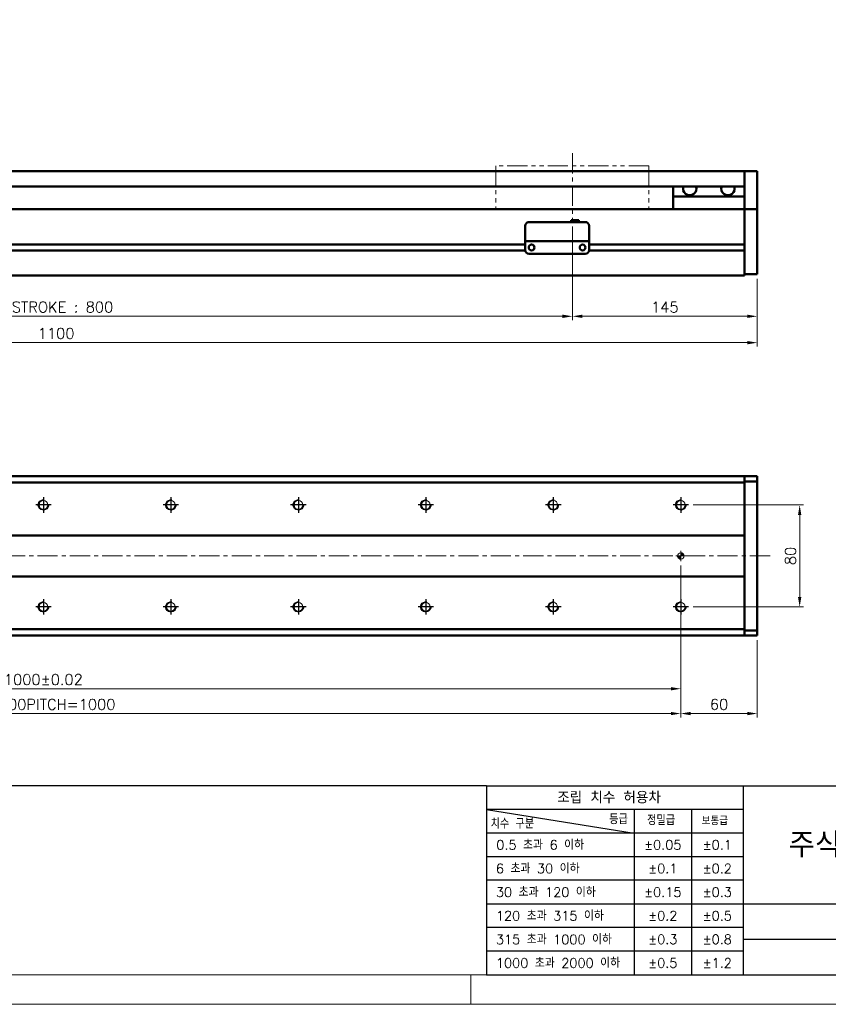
# Model space of a CAD drawing. Header units: millimetres. Extents: x 46891 to 50493, y 6223 to 9905.
# Tile 2 of 4: x 49166 to 49800, y 8529 to 9302. Entities that reach past the tile are written whole.
import ezdxf

# ---------------------------------------------------------------- set-up
doc = ezdxf.new("R2010")
doc.units = ezdxf.units.MM
doc.header["$LTSCALE"] = 0.5
doc.linetypes.add('CENTER', pattern=[50.8, 31.75, -6.35, 6.35, -6.35])
doc.linetypes.add('PHANTOM', pattern=[63.5, 31.75, -6.35, 6.35, -6.35, 6.35, -6.35])
doc.layers.get('0').update_dxf_attribs({"lineweight": 20})
doc.layers.add('1', color=1, linetype='CENTER', lineweight=13)
doc.layers.add('외형선(ISO)', color=7, linetype='Continuous', lineweight=50)
for name, color, linetype in [('3', 3, 'Continuous'), ('C', 1, 'CENTER'), ('DIM', 4, 'Continuous')]:
    doc.layers.add(name, color=color, linetype=linetype)
doc.styles.add('DSR TEXT', font='romans.shx', dxfattribs={"bigfont": 'whgtxt.shx'})
doc.styles.get("Standard").update_dxf_attribs({"font": 'romans.shx', "bigfont": 'whgtxt.shx'})
doc.dimstyles.new('DSR', dxfattribs={"dimscale": 2, "dimtxt": 3, "dimasz": 3, "dimexe": 0.5, "dimexo": 0.5, "dimgap": 0.5, "dimtad": 1, "dimdsep": 46, "dimtxsty": 'Standard', "dimcen": 2.5, "dimclrd": 4, "dimclre": 4, "dimclrt": 2, "dimadec": 0, "dimazin": 2, "dimtfac": 1, "dimtmove": 0, "dimatfit": 3, "dimfxl": 0, "dimlwd": -1, "dimlwe": -1, "dimarcsym": 0})

# ---------------------------------------------------------------- blocks, each defined once
blk = doc.blocks.new('A$C13F00394')
at = {"layer": '3'}
for p, q in [((0, 32), (-207.68, 32)), ((0, 32), (202.32, 32)), ((0, 32), (0, 0)), ((43.43, 32), (43.43, 0)), ((0, 28), (25, 24)), ((43.43, 28), (0, 28)), ((25, 28), (25, 0)), ((34.7, 28), (34.7, 0)), ((43.43, 24), (0, 24)), ((43.43, 20), (0, 20)), ((43.43, 16), (0, 16)), ((0, 12), (129.32, 12)), ((43.43, 8), (0, 8)), ((97.32, 6), (43.43, 6)), ((43.43, 4), (0, 4)), ((0, 0), (202.32, 0))]:
    blk.add_line(p, q, dxfattribs=at)
at = {"color": 0, "style": 'DSR TEXT'}
for s, height, p in [('조립 치수 허용차', 2, (11.97, 29.02)), ('등급', 1.5, (20.77, 25.52)), ('정밀급', 1.5, (27.18, 25.37)), ('보통급', 1.3, (36.41, 25.38)), ('치수 구분', 1.5, (0.69, 24.78)), (' 0.5 초과 6 이하', 1.6, (0.56, 21.19)), (' 6 초과 30 이하', 1.6, (0.49, 17.19)), (' 30 초과 120 이하', 1.6, (0.49, 13.19)), (' 120 초과 315 이하', 1.6, (0.49, 9.19)), (' 315 초과 1000 이하', 1.6, (0.49, 5.19)), (' 1000 초과 2000 이하', 1.6, (0.49, 1.19))]:
    blk.add_text(s, height=height, dxfattribs=at).set_placement(p)
at = {"color": 7, "insert": (70.37, 22), "char_height": 4.2, "attachment_point": 5, "style": 'DSR TEXT'}
blk.add_mtext('주식회사 디에스알', dxfattribs=at)
at = {"color": 0, "char_height": 1.6, "attachment_point": 5, "style": 'DSR TEXT'}
for s, insert in [('%%P0.05', (29.85, 22)), ('%%P0.1', (39.07, 22)), ('%%P0.1', (29.85, 18)), ('%%P0.2', (39.07, 18)), ('%%P0.15', (29.85, 14)), ('%%P0.3', (39.07, 14)), ('%%P0.2', (29.85, 10)), ('%%P0.5', (39.07, 10)), ('%%P0.3', (29.85, 6)), ('%%P0.8', (39.07, 6)), ('%%P0.5', (29.85, 2)), ('%%P1.2', (39.07, 2))]:
    blk.add_mtext(s, dxfattribs=dict(at, insert=insert))
blk = doc.blocks.new('A$C1C1952E1')
at = {"color": 1}
blk.add_lwpolyline([(0, 0), (420, 0), (420, 297), (0, 297)], close=True, dxfattribs=at)
at = {"color": 3}
blk.add_lwpolyline([(5, 5), (415, 5), (415, 292), (5, 292)], close=True, dxfattribs=at)
blk = doc.blocks.new('*D80')
at = {"color": 1, "linetype": 'ByBlock'}
for p, q in [((48799.46, 9139.21), (48799.46, 9065.83)), ((49599.46, 9139.21), (49599.46, 9065.83)), ((48807.26, 9068.83), (49591.66, 9068.83))]:
    blk.add_line(p, q, dxfattribs=at)
at = {"color": 1}
for points in [[(48807.26, 9070.13), (48807.26, 9067.53), (48799.46, 9068.83)], [(49591.66, 9070.13), (49591.66, 9067.53), (49599.46, 9068.83)]]:
    blk.add_solid(points, dxfattribs=at)
at = {"layer": 'Defpoints', "color": 0}
for p in [(48799.46, 9142.81), (49599.46, 9142.81), (49599.46, 9068.83)]:
    blk.add_point(p, dxfattribs=at)
at = {"color": 3, "insert": (49199.46, 9076.03), "char_height": 8.4, "attachment_point": 5, "style": 'DSR TEXT'}
blk.add_mtext('STROKE : 800', dxfattribs=at)
blk = doc.blocks.new('*D81')
at = {"color": 1, "linetype": 'ByBlock'}
for p, q in [((49599.46, 9139.21), (49599.46, 9065.83)), ((49744.46, 9098.21), (49744.46, 9065.83)), ((49736.66, 9068.83), (49607.26, 9068.83))]:
    blk.add_line(p, q, dxfattribs=at)
at = {"color": 1}
for points in [[(49607.26, 9070.13), (49607.26, 9067.53), (49599.46, 9068.83)], [(49736.66, 9070.13), (49736.66, 9067.53), (49744.46, 9068.83)]]:
    blk.add_solid(points, dxfattribs=at)
at = {"layer": 'Defpoints', "color": 0}
for p in [(49599.46, 9142.81), (49744.46, 9101.81), (49599.46, 9068.83)]:
    blk.add_point(p, dxfattribs=at)
at = {"color": 3, "insert": (49671.96, 9076.03), "char_height": 8.4, "attachment_point": 5, "style": 'DSR TEXT'}
blk.add_mtext('145', dxfattribs=at)
blk = doc.blocks.new('*D82')
at = {"color": 1, "linetype": 'ByBlock'}
for p, q in [((48644.46, 9098.21), (48644.46, 9045.16)), ((49744.46, 9098.21), (49744.46, 9045.16)), ((49736.66, 9048.16), (48652.26, 9048.16))]:
    blk.add_line(p, q, dxfattribs=at)
at = {"color": 1}
for points in [[(48652.26, 9049.46), (48652.26, 9046.86), (48644.46, 9048.16)], [(49736.66, 9049.46), (49736.66, 9046.86), (49744.46, 9048.16)]]:
    blk.add_solid(points, dxfattribs=at)
at = {"layer": 'Defpoints', "color": 0}
for p in [(48644.46, 9101.81), (49744.46, 9101.81), (48644.46, 9048.16)]:
    blk.add_point(p, dxfattribs=at)
at = {"color": 3, "insert": (49194.46, 9055.36), "char_height": 8.4, "attachment_point": 5, "style": 'DSR TEXT'}
blk.add_mtext('1100', dxfattribs=at)
blk = doc.blocks.new('A$C33E56CC6')
h = blk.add_hatch()
h.set_pattern_fill('ANSI31', color=256, style=0)
h.set_pattern_definition([(45, (-7065.45672, -6508.5399), (-0.0883883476, 0.0883883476), [])])
h.paths.add_polyline_path([(4, 6.5, 0.414214), (1.5, 4), (4, 4)])
h.paths.add_polyline_path([(6.5, 4), (4, 4), (4, 1.5, 0.414214)])
blk.add_circle((4, 4), 2.5)
at = {"layer": '1'}
for p, q in [((4, 0), (4, 8)), ((0, 4), (8, 4))]:
    blk.add_line(p, q, dxfattribs=at)
blk = doc.blocks.new('tap8')
blk.add_circle((0, 0), 3.4)
at = {"layer": 'C', "color": 1, "linetype": 'CENTER'}
for p, q in [((-6.05, 0), (6.05, 0)), ((0, -6.05), (0, 6.05))]:
    blk.add_line(p, q, dxfattribs=at)
at = {"layer": 'DIM', "color": 3}
blk.add_arc((0, 0), 4, 263.84551, 189.43144, dxfattribs=at)
blk = doc.blocks.new('*D89')
at = {"color": 1, "linetype": 'ByBlock'}
for p, q in [((48684.46, 8873.2), (48684.46, 8773.61)), ((49684.46, 8873.2), (49684.46, 8773.61)), ((48692.26, 8776.61), (49676.66, 8776.61))]:
    blk.add_line(p, q, dxfattribs=at)
at = {"color": 1}
for points in [[(48692.26, 8777.91), (48692.26, 8775.31), (48684.46, 8776.61)], [(49676.66, 8777.91), (49676.66, 8775.31), (49684.46, 8776.61)]]:
    blk.add_solid(points, dxfattribs=at)
at = {"layer": 'Defpoints', "color": 0}
for p in [(48684.46, 8876.8), (49684.46, 8876.8), (49684.46, 8776.61)]:
    blk.add_point(p, dxfattribs=at)
at = {"color": 3, "insert": (49184.46, 8783.81), "char_height": 8.4, "attachment_point": 5, "style": 'DSR TEXT'}
blk.add_mtext('1000%%P0.02', dxfattribs=at)
blk = doc.blocks.new('*D90')
at = {"color": 1, "linetype": 'ByBlock'}
for p, q in [((49684.46, 8829.59), (49684.46, 8754.13)), ((49744.46, 8814.7), (49744.46, 8754.13)), ((49692.26, 8757.13), (49736.66, 8757.13))]:
    blk.add_line(p, q, dxfattribs=at)
at = {"color": 1}
for points in [[(49692.26, 8758.43), (49692.26, 8755.83), (49684.46, 8757.13)], [(49736.66, 8758.43), (49736.66, 8755.83), (49744.46, 8757.13)]]:
    blk.add_solid(points, dxfattribs=at)
at = {"layer": 'Defpoints', "color": 0}
for p in [(49684.46, 8833.19), (49744.46, 8818.3), (49744.46, 8757.13)]:
    blk.add_point(p, dxfattribs=at)
at = {"color": 3, "insert": (49714.46, 8764.33), "char_height": 8.4, "attachment_point": 5, "style": 'DSR TEXT'}
blk.add_mtext('60', dxfattribs=at)
blk = doc.blocks.new('*D92')
at = {"color": 1, "linetype": 'ByBlock'}
for p, q in [((49694.11, 8920.8), (49780.71, 8920.8)), ((49777.71, 8848.6), (49777.71, 8913)), ((49694.11, 8840.8), (49780.71, 8840.8))]:
    blk.add_line(p, q, dxfattribs=at)
at = {"color": 1}
for points in [[(49776.41, 8913), (49779.01, 8913), (49777.71, 8920.8)], [(49776.41, 8848.6), (49779.01, 8848.6), (49777.71, 8840.8)]]:
    blk.add_solid(points, dxfattribs=at)
at = {"layer": 'Defpoints', "color": 0}
for p in [(49690.51, 8920.8), (49777.71, 8920.8), (49690.51, 8840.8)]:
    blk.add_point(p, dxfattribs=at)
at = {"color": 3, "insert": (49770.51, 8880.8), "char_height": 8.4, "attachment_point": 5, "rotation": 90, "style": 'DSR TEXT'}
blk.add_mtext('80', dxfattribs=at)
blk = doc.blocks.new('*D93')
at = {"color": 1, "linetype": 'ByBlock'}
for p, q in [((48684.46, 8831.16), (48684.46, 8754.13)), ((49684.46, 8831.16), (49684.46, 8754.13)), ((48692.26, 8757.13), (49676.66, 8757.13))]:
    blk.add_line(p, q, dxfattribs=at)
at = {"color": 1}
for points in [[(48692.26, 8758.43), (48692.26, 8755.83), (48684.46, 8757.13)], [(49676.66, 8758.43), (49676.66, 8755.83), (49684.46, 8757.13)]]:
    blk.add_solid(points, dxfattribs=at)
at = {"layer": 'Defpoints', "color": 0}
for p in [(48684.46, 8834.76), (49684.46, 8834.76), (49684.46, 8757.13)]:
    blk.add_point(p, dxfattribs=at)
at = {"color": 3, "insert": (49184.46, 8764.33), "char_height": 8.4, "attachment_point": 5, "style": 'DSR TEXT'}
blk.add_mtext('10X100PITCH=1000', dxfattribs=at)

msp = doc.modelspace()

# ---------------------------------------------------------------- linework, layer by layer
at = {"color": 6, "linetype": 'PHANTOM'}
for p, q in [((49659.46234, 9186.8134), (49539.46234, 9186.8134)), ((49539.46234, 9186.8134), (49539.46234, 9152.8134)), ((49659.46234, 9186.8134), (49659.46234, 9152.8134))]:
    msp.add_line(p, q, dxfattribs=at)
at = {"color": 1}
msp.add_line((49519.64332, 8552.16152), (49519.64332, 8528.99552), dxfattribs=at)
at = {"layer": '1'}
for p, q in [((49599.46234, 9196.8134), (49599.46234, 9142.8134)), ((49754.46234, 8880.80274), (48634.46234, 8880.80274))]:
    msp.add_line(p, q, dxfattribs=at)
at = {"layer": '3'}
msp.add_line((49532.07206, 8552.16152), (50469.44932, 8552.16152), dxfattribs=at)
at = {"layer": '외형선(ISO)'}
for p, q in [((48859.46234, 9182.8134), (49734.46234, 9182.8134)), ((49734.46234, 9182.8134), (49734.46234, 9180.8134)), ((49734.46234, 9182.8134), (49744.46234, 9182.8134)), ((49734.46234, 9180.8134), (49734.46234, 9182.8134)), ((49734.46234, 9180.02888), (49734.46234, 9180.8134)), ((49734.46234, 9180.8134), (49734.46234, 9180.02888)), ((49734.46234, 9179.53018), (49734.46234, 9180.02888)), ((49734.46234, 9180.02888), (49734.46234, 9179.53018)), ((49734.46234, 9179.53018), (49734.46234, 9178.4617)), ((49734.46234, 9178.4617), (49734.46234, 9179.53018)), ((49734.46234, 9178.4617), (49734.46234, 9175.47589)), ((49734.46234, 9175.47589), (49734.46234, 9178.4617)), ((49744.46234, 9180.8134), (49744.46234, 9182.8134)), ((49744.46234, 9180.8134), (49744.46234, 9180.02888)), ((49744.46234, 9180.02888), (49744.46234, 9179.53018)), ((49744.46234, 9178.4617), (49744.46234, 9179.53018)), ((49744.46234, 9175.47589), (49744.46234, 9178.4617)), ((48859.46234, 9170.8134), (49734.46234, 9170.8134)), ((49678.46234, 9162.8134), (49678.46234, 9170.8134)), ((49734.46234, 9166.91159), (49734.46234, 9175.47589)), ((49734.46234, 9175.47589), (49734.46234, 9171.3134)), ((49744.46234, 9175.47589), (49744.46234, 9166.91159)), ((49734.46234, 9162.8134), (49678.46234, 9162.8134)), ((49678.46234, 9152.8134), (49678.46234, 9162.8134)), ((49734.46234, 9164.8163), (49734.46234, 9166.91159)), ((49734.46234, 9153.39435), (49734.46234, 9164.8163)), ((49744.46234, 9166.91159), (49744.46234, 9164.8163)), ((49744.46234, 9164.8163), (49744.46234, 9153.39435)), ((49734.46234, 9152.8134), (48804.46234, 9152.8134)), ((49734.46234, 9152.8134), (49734.46234, 9153.39435)), ((49734.46234, 9149.8134), (49734.46234, 9152.8134)), ((49734.46234, 9152.8134), (49734.46234, 9149.8134)), ((49734.46234, 9152.8134), (49744.46234, 9152.8134)), ((49734.46234, 9149.8134), (49734.46234, 9125.2634)), ((49734.46234, 9107.05605), (49734.46234, 9149.8134)), ((49744.46234, 9153.39435), (49744.46234, 9152.8134)), ((49744.46234, 9149.8134), (49744.46234, 9152.8134)), ((49744.46234, 9149.8134), (49744.46234, 9107.05605)), ((49562.46234, 9129.81356), (49562.46234, 9139.81356)), ((49565.46234, 9142.81356), (49609.46234, 9142.81356)), ((49598.46234, 9144.31356), (49598.46234, 9142.81356)), ((49598.46234, 9144.31356), (49604.46234, 9144.31356)), ((49604.46234, 9144.31356), (49604.46234, 9142.81356)), ((49612.46234, 9139.81356), (49612.46234, 9129.81356)), ((49562.46234, 9125.0634), (48858.46234, 9125.0634)), ((49562.46234, 9129.81356), (49562.46234, 9127.81356)), ((49562.46234, 9127.81353), (49562.46234, 9127.81356)), ((49562.46234, 9127.81356), (49612.46234, 9127.81356)), ((49562.46234, 9127.31353), (49562.46234, 9127.81353)), ((49562.46234, 9127.81353), (49565.23284, 9127.81353)), ((49562.46234, 9120.81353), (49562.46234, 9127.31353)), ((49567.48568, 9125.0634), (49567.43901, 9125.0634)), ((49567.69184, 9127.81353), (49569.96234, 9127.81353)), ((49574.96234, 9127.81353), (49599.96234, 9127.81353)), ((49604.96234, 9127.81353), (49607.23284, 9127.81353)), ((49607.48568, 9125.0634), (49607.43901, 9125.0634)), ((49609.69184, 9127.81353), (49612.46234, 9127.81353)), ((49612.46234, 9127.81356), (49612.46234, 9129.81356)), ((49612.46234, 9127.81356), (49612.46234, 9127.81353)), ((49612.46234, 9127.81353), (49612.46234, 9127.31353)), ((49612.46234, 9127.31353), (49612.46234, 9120.81353)), ((49734.46234, 9125.0634), (49612.46234, 9125.0634)), ((49562.47279, 9120.5634), (48858.4519, 9120.5634)), ((49565.46234, 9117.81353), (49609.46234, 9117.81353)), ((49734.46234, 9120.5634), (49612.4519, 9120.5634)), ((49734.46234, 9120.3634), (49734.46234, 9107.05605)), ((49734.46234, 9104.93472), (49734.46234, 9107.05605)), ((49734.46234, 9107.05605), (49734.46234, 9104.93472)), ((49734.46234, 9104.93472), (49734.46234, 9100.8134)), ((49734.46234, 9101.8134), (49734.46234, 9104.93472)), ((49734.46234, 9101.8134), (49744.46234, 9101.8134)), ((49744.46234, 9104.93472), (49744.46234, 9107.05605)), ((49744.46234, 9104.93472), (49744.46234, 9101.8134)), ((48654.46234, 9100.8134), (49734.46234, 9100.8134)), ((49734.46234, 8943.30274), (48654.46234, 8943.30274)), ((49734.46234, 8943.30274), (49734.46234, 8942.42406)), ((49734.46234, 8942.42406), (49734.46234, 8943.30274)), ((49734.46234, 8943.30274), (49744.46234, 8943.30274)), ((49734.46234, 8938.30274), (49734.46234, 8942.42406)), ((49734.46234, 8942.42406), (49734.46234, 8939.30274)), ((49734.46234, 8939.30274), (49744.46234, 8939.30274)), ((49744.46234, 8943.30274), (49744.46234, 8942.42406)), ((49744.46234, 8939.30274), (49744.46234, 8942.42406)), ((49744.46234, 8822.30274), (49744.46234, 8939.30274)), ((49734.46234, 8938.30274), (48654.46234, 8938.30274)), ((49734.46234, 8896.80274), (49734.46234, 8938.30274)), ((48654.46234, 8896.80274), (49734.46234, 8896.80274)), ((49734.46234, 8895.94919), (49734.46234, 8896.80274)), ((49734.46234, 8895.59564), (49734.46234, 8895.94919)), ((49734.46234, 8866.00985), (49734.46234, 8895.59564)), ((49734.46234, 8895.59564), (49734.46234, 8866.00985)), ((49734.46234, 8864.80274), (48654.46234, 8864.80274)), ((49734.46234, 8865.6563), (49734.46234, 8866.00985)), ((49734.46234, 8864.80274), (49734.46234, 8865.6563)), ((49734.46234, 8823.30274), (49734.46234, 8864.80274)), ((48654.46234, 8823.30274), (49734.46234, 8823.30274)), ((49734.46234, 8819.18142), (49734.46234, 8823.30274)), ((49734.46234, 8818.30274), (48654.46234, 8818.30274)), ((49734.46234, 8822.30274), (49734.46234, 8819.18142)), ((49734.46234, 8822.30274), (49744.46234, 8822.30274)), ((49734.46234, 8819.18142), (49734.46234, 8818.30274)), ((49734.46234, 8818.30274), (49734.46234, 8819.18142)), ((49734.46234, 8818.30274), (49744.46234, 8818.30274)), ((49744.46234, 8819.18142), (49744.46234, 8822.30274)), ((49744.46234, 8819.18142), (49744.46234, 8818.30274))]:
    msp.add_line(p, q, dxfattribs=at)
for centre in [(49567.46234, 9122.81353), (49607.46234, 9122.81353)]:
    msp.add_circle(centre, 2.25, dxfattribs=at)
for centre, start, end in [((49565.46234, 9139.81356), 90, 180), ((49609.46234, 9139.81356), 0, 90), ((49565.46234, 9120.81353), 180, 270), ((49609.46234, 9120.81353), 270, 0)]:
    msp.add_arc(centre, 3, start, end, dxfattribs=at)
for centre, major_axis, ratio, start_param, end_param in [((49691.46234, 9168.8134), (5.25, 0), 0.923076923, 2.716178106, 6.708599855), ((49721.46234, 9168.8134), (5.25, 0), 0.923076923, 2.716178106, 6.708599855), ((49566.46234, 9127.81355), (-1.2295, 0), 0.00001, 3.141579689, 6.283172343), ((49572.46234, 9127.81355), (-2.5, 0), 0.00001, 3.144943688, 6.286536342), ((49602.46234, 9127.81355), (-2.5, 0), 0.00001, 3.143048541, 6.284641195), ((49608.46234, 9127.81355), (-1.2295, 0), 0.00001, 3.13437825, 6.275970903)]:
    msp.add_ellipse(centre, major_axis=major_axis, ratio=ratio, start_param=start_param, end_param=end_param, dxfattribs=at)

# ---------------------------------------------------------------- block references
at = {"xscale": 4.6332, "yscale": 4.6332, "zscale": 4.6332}
for name, p in [('A$C1C1952E1', (48546.67132, 8528.99552)), ('A$C13F00394', (49532.07206, 8552.16152))]:
    msp.add_blockref(name, p, dxfattribs=at)
at = {"xscale": -1}
for name, p, rotation in [('tap8', (49184.46234, 8920.80274), 90), ('tap8', (49284.46234, 8920.80274), 90), ('tap8', (49384.46234, 8920.80274), 90), ('tap8', (49484.46234, 8920.80274), 90), ('tap8', (49584.46234, 8920.80274), 90), ('tap8', (49684.46234, 8920.80274), 90), ('A$C33E56CC6', (49680.46234, 8884.80274), 180), ('tap8', (49184.46234, 8840.80274), 90), ('tap8', (49284.46234, 8840.80274), 90), ('tap8', (49384.46234, 8840.80274), 90), ('tap8', (49484.46234, 8840.80274), 90), ('tap8', (49584.46234, 8840.80274), 90), ('tap8', (49684.46234, 8840.80274), 90)]:
    msp.add_blockref(name, p, dxfattribs=dict(at, rotation=rotation))

# ---------------------------------------------------------------- dimensions: what is measured, and where the dimension line sits
for base, p1, p2, text, picture, middle in [((49599.46234, 9068.82999), (48799.46234, 9142.8134), (49599.46234, 9142.8134), 'STROKE : <>', '*D80', (49199.46234, 9076.02999)), ((49684.46234, 8776.61066), (48684.46234, 8876.80274), (49684.46234, 8876.80274), '<>%%P0.02', '*D89', (49184.46234, 8783.81066)), ((49684.46234, 8757.12814), (48684.46234, 8834.75577), (49684.46234, 8834.75577), '10X100PITCH=<>', '*D93', (49184.46234, 8764.32814))]:
    dim = msp.add_linear_dim(base=base, p1=p1, p2=p2, text=text, dimstyle='DSR', override={"dimscale": 3, "dimtxt": 2.8, "dimasz": 2.600136, "dimexe": 1, "dimexo": 1.2, "dimgap": 1, "dimdec": 4, "dimtxsty": 'DSR TEXT', "dimclrd": 1, "dimclre": 1, "dimclrt": 3, "dimtdec": 4, "dimtix": 1})
    dim.commit()
    dim.dimension.update_dxf_attribs({"geometry": picture, "text_midpoint": middle})
for base, p2, picture, middle in [((49599.46234, 9068.82999), (49599.46234, 9142.8134), '*D81', (49671.96234, 9076.02999)), ((48644.46234, 9048.15563), (48644.46234, 9101.8134), '*D82', (49194.46234, 9055.35563))]:
    dim = msp.add_linear_dim(base=base, p1=(49744.46234, 9101.8134), p2=p2, dimstyle='DSR', override={"dimscale": 3, "dimtxt": 2.8, "dimasz": 2.600136, "dimexe": 1, "dimexo": 1.2, "dimgap": 1, "dimdec": 4, "dimtxsty": 'DSR TEXT', "dimclrd": 1, "dimclre": 1, "dimclrt": 3, "dimtdec": 4, "dimtix": 1})
    dim.commit()
    dim.dimension.update_dxf_attribs({"geometry": picture, "text_midpoint": middle})
dim = msp.add_linear_dim(base=(49777.71168, 8920.80274), p1=(49690.50931, 8840.80274), p2=(49690.50931, 8920.80274), angle=270, dimstyle='DSR', override={"dimscale": 3, "dimtxt": 2.8, "dimasz": 2.600136, "dimexe": 1, "dimexo": 1.2, "dimgap": 1, "dimdec": 4, "dimtxsty": 'DSR TEXT', "dimclrd": 1, "dimclre": 1, "dimclrt": 3, "dimtdec": 4, "dimtix": 1})
dim.commit()
dim.dimension.update_dxf_attribs({"geometry": '*D92', "text_midpoint": (49770.51168, 8880.80274)})
dim = msp.add_linear_dim(base=(49744.46234, 8757.12814), p1=(49684.46234, 8833.1911), p2=(49744.46234, 8818.30274), dimstyle='DSR', override={"dimscale": 3, "dimtxt": 2.8, "dimasz": 2.600136, "dimexe": 1, "dimexo": 1.2, "dimgap": 1, "dimdec": 4, "dimtxsty": 'DSR TEXT', "dimclrd": 1, "dimclre": 1, "dimclrt": 3, "dimtdec": 4, "dimtix": 1})
dim.commit()
dim.dimension.update_dxf_attribs({"geometry": '*D90', "text_midpoint": (49714.46234, 8757.12814), "dimtype": 160})

doc.saveas('drawing.dxf')
